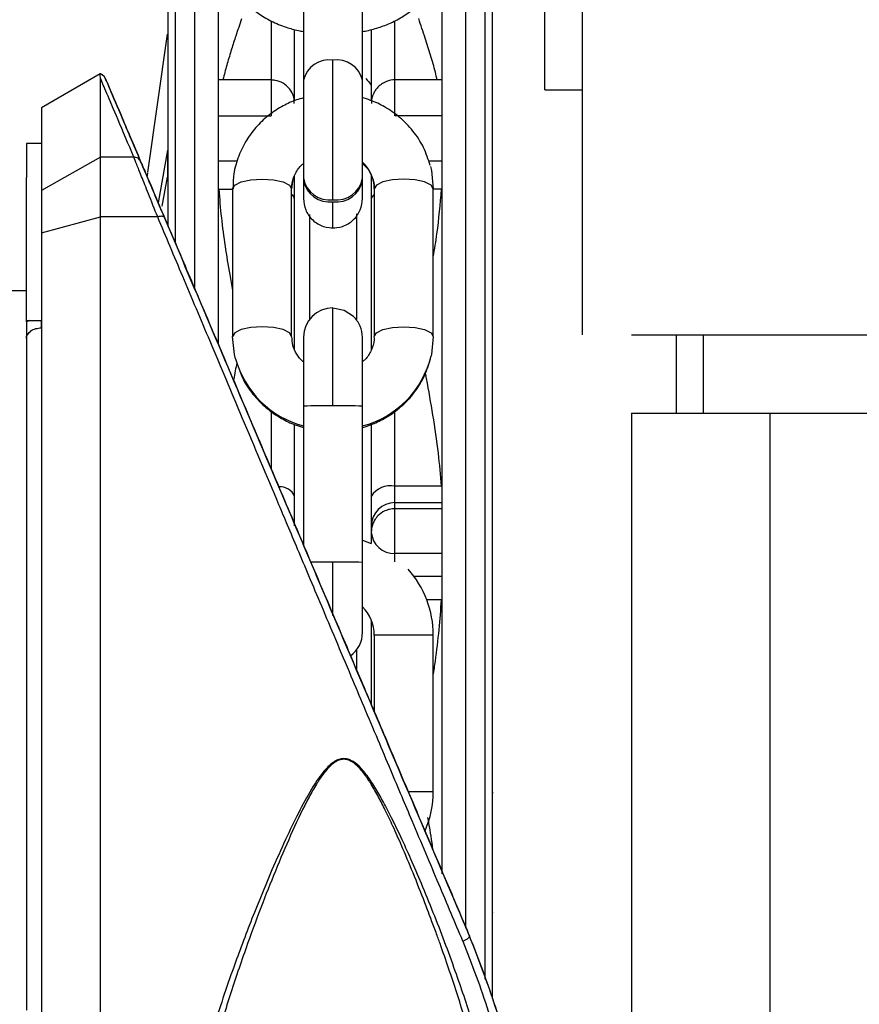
# Model space of a CAD drawing. Header units: inches. Extents: x 170 to 288, y 234 to 248.
# Tile 49 of 192: x 177.777 to 177.8517, y 244.1285 to 244.2161. Entities that reach past the tile are written whole.
import ezdxf

# ---------------------------------------------------------------- set-up
doc = ezdxf.new("R2010")
doc.units = ezdxf.units.IN
doc.header["$LTSCALE"] = 0.25
doc.header["$MEASUREMENT"] = 0
doc.layers.add('ANNOTATIONS', color=1, linetype='Continuous')
doc.layers.add('SLIM E GUIDE MOTOR LH', color=7, linetype='Continuous')
doc.styles.add('ARIAL', font='arial.ttf', dxfattribs={"height": 0.09375})
doc.dimstyles.new('STANDARD$0', dxfattribs={"dimtxt": 0.09375, "dimasz": 0.09375, "dimexe": 0.03125, "dimexo": 0.046875, "dimgap": 0.09, "dimtad": 0, "dimtih": 1, "dimtoh": 1, "dimdec": 4, "dimzin": 0, "dimdsep": 46, "dimtxsty": 'ARIAL', "dimcen": 0.09, "dimadec": 0, "dimazin": 0, "dimtfac": 1, "dimtdec": 4, "dimtofl": 0, "dimtmove": 0, "dimatfit": 1, "dimfxl": 1, "dimtolj": 1, "dimtzin": 0, "dimarcsym": 0})

# ---------------------------------------------------------------- blocks, each defined once
blk = doc.blocks.new('*D8')
at = {"layer": 'ANNOTATIONS', "color": 0, "lineweight": -2, "transparency": 16777216}
for p, q in [((177.4958005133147, 244.7789401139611), (177.4958005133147, 245.4337754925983)), ((178.1204172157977, 244.2824744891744), (178.1204172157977, 245.4337754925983)), ((177.4020505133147, 245.4025254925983), (177.3083005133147, 245.4025254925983)), ((178.2141672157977, 245.4025254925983), (178.3079172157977, 245.4025254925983))]:
    blk.add_line(p, q, dxfattribs=at)
at = {"layer": 'ANNOTATIONS', "color": 0, "transparency": 16777216}
for points in [[(177.4020505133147, 245.4181504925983), (177.4020505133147, 245.3869004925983), (177.4958005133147, 245.4025254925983)], [(178.2141672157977, 245.4181504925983), (178.2141672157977, 245.3869004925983), (178.1204172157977, 245.4025254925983)]]:
    blk.add_solid(points, dxfattribs=at)
at = {"layer": 'defpoints', "color": 0, "transparency": 16777216}
for p in [(178.1204172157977, 245.4025254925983), (177.4958005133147, 244.6851901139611), (178.1204172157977, 244.1887244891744)]:
    blk.add_point(p, dxfattribs=at)
at = {"layer": 'ANNOTATIONS', "color": 0, "transparency": 16777216, "insert": (177.8591191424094, 245.4025254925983), "char_height": 0.09375, "attachment_point": 5, "style": 'ARIAL'}
blk.add_mtext('\\A1;27 1/2"', dxfattribs=at)

msp = doc.modelspace()

# ---------------------------------------------------------------- linework, layer by layer
at = {"layer": 'SLIM E GUIDE MOTOR LH'}
for p, q in [((177.8270502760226, 244.1880811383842), (177.8270502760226, 245.1964911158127)), ((177.8237167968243, 244.2098975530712), (177.8237167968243, 244.2598808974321)), ((177.8074802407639, 244.2107492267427), (177.8074799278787, 244.2174197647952)), ((177.7993436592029, 244.2160226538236), (177.7993436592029, 244.2075810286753)), ((177.8103672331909, 244.207581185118), (177.8103672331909, 244.2160420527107)), ((177.8014434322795, 244.2089162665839), (177.8014434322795, 244.2152614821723)), ((177.8082674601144, 244.2152659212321), (177.8082674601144, 244.2089231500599)), ((177.7883882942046, 244.2025379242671), (177.7901320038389, 244.2148378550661)), ((177.7841396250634, 244.2113175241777), (177.7789175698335, 244.2083024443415)), ((177.7841668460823, 244.198576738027), (177.7841668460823, 244.2109315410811)), ((177.7844734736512, 244.2111127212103), (177.7842003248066, 244.2112798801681)), ((177.7846605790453, 244.2107923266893), (177.7846008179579, 244.2109334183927)), ((177.7993436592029, 244.2107698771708), (177.7946322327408, 244.2107698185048)), ((177.8074802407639, 244.2002232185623), (177.8074802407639, 244.2107492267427)), ((177.8145799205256, 244.2107701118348), (177.8103672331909, 244.2107700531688)), ((177.8237167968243, 244.2098975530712), (177.8270499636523, 244.2098975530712)), ((177.8022309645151, 244.2086953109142), (177.8022309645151, 244.200223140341)), ((177.7946325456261, 244.207580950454), (177.7993436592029, 244.2075810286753)), ((177.8145799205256, 244.207581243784), (177.8103672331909, 244.207581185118)), ((177.7789175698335, 244.2051287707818), (177.7776050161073, 244.2051287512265)), ((177.7789175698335, 244.2051275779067), (177.7776050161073, 244.2051275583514)), ((177.7901323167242, 244.2045114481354), (177.7893069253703, 244.1998460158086)), ((177.7901323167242, 244.2045114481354), (177.7901323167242, 244.2021197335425)), ((177.7841668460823, 244.2039052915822), (177.7789175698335, 244.2009431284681)), ((177.7871430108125, 244.2039053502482), (177.7841668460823, 244.2039052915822)), ((177.7880516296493, 244.2028027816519), (177.7880516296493, 244.2028049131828)), ((177.796349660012, 244.2035531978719), (177.7946325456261, 244.2035531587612)), ((177.8145799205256, 244.2035534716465), (177.8133609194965, 244.2035534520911)), ((177.7776053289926, 244.1892592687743), (177.7776053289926, 244.2020798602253)), ((177.7881038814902, 244.2026820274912), (177.7881592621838, 244.2025517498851)), ((177.7881038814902, 244.2026798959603), (177.7881592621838, 244.2025496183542)), ((177.7881592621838, 244.2025517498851), (177.7882744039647, 244.2022805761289)), ((177.7883313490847, 244.2021351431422), (177.7883782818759, 244.2024678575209)), ((177.7896764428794, 244.1995426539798), (177.7901323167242, 244.2021197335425)), ((177.7947010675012, 244.2010402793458), (177.7959316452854, 244.2010402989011)), ((177.7959316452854, 244.2010874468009), (177.7959319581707, 244.1879472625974)), ((177.8011812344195, 244.1879473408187), (177.8011809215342, 244.2010875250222)), ((177.8085302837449, 244.2010876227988), (177.8085302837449, 244.1879474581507)), ((177.8137795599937, 244.187947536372), (177.8137795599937, 244.2010877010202)), ((177.8145113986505, 244.201040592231), (177.8137795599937, 244.2010405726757)), ((177.8014437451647, 244.186816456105), (177.8014434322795, 244.2001192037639)), ((177.8082677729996, 244.2001193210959), (177.8082677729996, 244.1867708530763)), ((177.8048557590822, 244.1975985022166), (177.8048557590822, 244.1999257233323)), ((177.7789175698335, 244.1971527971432), (177.7841668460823, 244.198576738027)), ((177.7892637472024, 244.1985767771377), (177.7841668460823, 244.198576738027)), ((177.8027559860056, 244.198799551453), (177.8027559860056, 244.1894469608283)), ((177.7776053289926, 244.1920047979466), (177.775374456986, 244.192004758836)), ((177.8048557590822, 244.1817696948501), (177.8048557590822, 244.1904987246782)), ((177.7776053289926, 244.1893795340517), (177.7789175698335, 244.189379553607)), ((177.7778856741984, 244.1893795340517), (177.7776053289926, 244.1892592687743)), ((177.8022312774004, 244.1878742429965), (177.8022312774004, 244.1693986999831)), ((177.8074805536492, 244.1817508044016), (177.8074805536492, 244.1878743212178)), ((177.8314172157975, 244.1880811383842), (177.9620837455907, 244.1880811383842)), ((177.8353836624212, 244.1880811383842), (177.8353836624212, 244.1811111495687)), ((177.8377969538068, 244.1880811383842), (177.8377969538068, 244.1811111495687)), ((177.8074808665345, 244.1678404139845), (177.8074805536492, 244.1817508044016)), ((177.7993439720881, 244.1813032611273), (177.7993442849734, 244.1762003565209)), ((177.8103678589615, 244.1746210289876), (177.8103678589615, 244.1812870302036)), ((177.8314172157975, 244.1811111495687), (178.1519013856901, 244.1811111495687)), ((177.8314172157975, 244.1811111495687), (177.8314172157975, 243.714444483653)), ((177.8314172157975, 244.1811111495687), (177.8437170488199, 244.1811111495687)), ((177.8437170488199, 244.1811111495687), (177.8437170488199, 243.714444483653)), ((177.80144405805, 244.1736997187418), (177.8014437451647, 244.180111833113)), ((177.8082680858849, 244.1801322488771), (177.8082680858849, 244.1736998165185)), ((177.81451077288, 244.1746210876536), (177.8103678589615, 244.1746210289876)), ((177.8103678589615, 244.168643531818), (177.8103678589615, 244.1746210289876)), ((177.8103678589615, 244.1731657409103), (177.8145805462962, 244.1731658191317)), ((177.8145805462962, 244.1726157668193), (177.8103678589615, 244.1726157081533)), ((177.8082680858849, 244.1710803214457), (177.8082680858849, 244.1695327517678)), ((177.8074808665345, 244.1698068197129), (177.8082680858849, 244.1695327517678)), ((177.8145805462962, 244.168643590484), (177.8103678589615, 244.168643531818)), ((177.8103678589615, 244.167876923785), (177.8103678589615, 244.168643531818)), ((177.8048560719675, 244.1631217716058), (177.8048560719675, 244.1678592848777)), ((177.8074808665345, 244.1616262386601), (177.8074808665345, 244.1678404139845)), ((177.8145805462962, 244.1665746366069), (177.8120780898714, 244.1665745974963)), ((177.81451077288, 244.1645220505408), (177.8131975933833, 244.1645220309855)), ((177.8082683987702, 244.1627134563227), (177.8082683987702, 244.1551771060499)), ((177.8085305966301, 244.1613751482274), (177.8085309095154, 244.1545587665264)), ((177.8137801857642, 244.1474644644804), (177.8137801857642, 244.1613752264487)), ((177.806955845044, 244.1600533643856), (177.806955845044, 244.1582716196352))]:
    msp.add_line(p, q, dxfattribs=at)
at = {"layer": 'SLIM E GUIDE MOTOR LH', "flags": 128}
for points in [[(177.7908262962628, 244.2399052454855), (177.7908262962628, 244.2227161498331), (177.7908266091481, 244.2186799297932), (177.7908266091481, 244.1992346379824), (177.7908269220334, 244.1963063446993)], [(177.7925321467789, 244.2399052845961), (177.7925321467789, 244.2331066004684), (177.7925324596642, 244.2304184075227), (177.7925324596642, 244.2111343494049), (177.7925327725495, 244.2062637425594), (177.7925327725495, 244.1923418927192)], [(177.8022306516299, 244.2227944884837), (177.8022306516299, 244.2097839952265), (177.8022309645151, 244.2086953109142)], [(177.8183867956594, 244.130751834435), (177.8183867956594, 244.1385592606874), (177.8183864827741, 244.1447178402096), (177.8183864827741, 244.1635105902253), (177.8183861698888, 244.1697579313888), (177.8183861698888, 244.1820073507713), (177.8183858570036, 244.1879375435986), (177.8183858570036, 244.2045360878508), (177.8183855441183, 244.209563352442), (177.8183855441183, 244.2177255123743)], [(177.816680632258, 244.1353064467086), (177.816680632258, 244.1475653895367), (177.8166803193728, 244.1537488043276), (177.8166803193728, 244.1722990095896), (177.8166800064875, 244.1783643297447), (177.8166800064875, 244.1901089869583), (177.8166796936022, 244.1957210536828), (177.8166796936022, 244.2111347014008), (177.8166793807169, 244.2157002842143), (177.8166793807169, 244.2174197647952)], [(177.8048557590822, 244.2001035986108), (177.8048554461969, 244.2013903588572), (177.8048554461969, 244.2125279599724)], [(177.7789175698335, 244.2083024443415), (177.7789175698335, 244.1914935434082), (177.7789178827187, 244.1856439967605), (177.7789178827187, 244.1735073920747), (177.778918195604, 244.167289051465), (177.778918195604, 244.1484566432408), (177.7789185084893, 244.1422385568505), (177.7789185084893, 244.1301028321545), (177.7789188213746, 244.1242539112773), (177.7789188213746, 244.107976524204), (177.7789191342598, 244.1030762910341), (177.7789191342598, 244.0942327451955)], [(177.7776050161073, 244.2051287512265), (177.7776050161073, 244.2034748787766), (177.7776053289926, 244.2020798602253)], [(177.7776050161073, 244.203769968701), (177.7776053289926, 244.2028704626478)], [(177.8135220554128, 244.2030828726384), (177.8136106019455, 244.2027080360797), (177.8137795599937, 244.2010877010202)], [(177.7959316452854, 244.2010874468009), (177.7961315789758, 244.2014171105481), (177.7967004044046, 244.2016965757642), (177.7975520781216, 244.2018833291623), (177.7985564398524, 244.201948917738), (177.7995608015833, 244.201883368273), (177.800412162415, 244.2016966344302), (177.8009813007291, 244.2014171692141), (177.8011809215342, 244.2010875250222)], [(177.8012857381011, 244.2018951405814), (177.801249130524, 244.2017404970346), (177.8011809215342, 244.2010875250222)], [(177.8137795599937, 244.2010877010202), (177.8135796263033, 244.2014173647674), (177.8130108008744, 244.2016968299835), (177.8121591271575, 244.2018835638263), (177.8111547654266, 244.2019491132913), (177.8101504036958, 244.2018835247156), (177.8092987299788, 244.2016967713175), (177.8087299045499, 244.2014172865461), (177.8085302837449, 244.2010876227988)], [(177.7841684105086, 244.0907020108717), (177.7841684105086, 244.1048979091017), (177.7841680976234, 244.1102885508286), (177.7841680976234, 244.1279964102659), (177.7841677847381, 244.1342959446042), (177.7841677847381, 244.1472711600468), (177.7841674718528, 244.1538709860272), (177.7841674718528, 244.1671023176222), (177.7841671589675, 244.1736564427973), (177.7841671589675, 244.1926150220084), (177.7841668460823, 244.198576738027)], [(177.8069552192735, 244.1988626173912), (177.8069555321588, 244.1952935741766), (177.8069555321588, 244.1894628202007)], [(177.8048557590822, 244.1904987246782), (177.805860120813, 244.1902989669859), (177.8066961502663, 244.1897453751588)], [(177.8011812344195, 244.1879473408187), (177.8009813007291, 244.188277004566), (177.8004124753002, 244.188556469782), (177.7995611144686, 244.1887432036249), (177.7985564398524, 244.1888087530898), (177.7975520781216, 244.1887431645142), (177.7967007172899, 244.188556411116), (177.7961315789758, 244.1882769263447), (177.7959319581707, 244.1879472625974)], [(177.8085302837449, 244.1879474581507), (177.8087302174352, 244.188277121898), (177.8092990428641, 244.1885566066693), (177.810150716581, 244.1887433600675), (177.8111550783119, 244.1888089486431), (177.8121594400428, 244.1887433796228), (177.8130108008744, 244.1885566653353), (177.8135799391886, 244.1882772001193), (177.8137795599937, 244.187947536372)], [(177.7961894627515, 244.1859521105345), (177.7961009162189, 244.1863269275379), (177.7959319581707, 244.1879472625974)], [(177.8137795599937, 244.187947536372), (177.8136106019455, 244.1863272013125), (177.8135861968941, 244.1862152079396)], [(177.8137801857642, 244.1613752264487), (177.8135802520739, 244.1613752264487), (177.813011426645, 244.1613752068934), (177.812159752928, 244.1613752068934), (177.8101510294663, 244.1613751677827), (177.8092993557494, 244.1613751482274), (177.8085305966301, 244.1613751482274)], [(177.8115511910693, 244.1474644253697), (177.8121600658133, 244.147464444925), (177.813011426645, 244.147464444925), (177.8135805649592, 244.1474644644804), (177.8137801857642, 244.1474644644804)]]:
    msp.add_lwpolyline(points, dxfattribs=at)
at = {"layer": 'SLIM E GUIDE MOTOR LH'}
for centre, radius, start, end in [((177.8045007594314, 244.2102253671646), 0.002329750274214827, 81.2431008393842, 167.0075321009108), ((177.8052102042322, 244.2102254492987), 0.002329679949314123, 12.99276820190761, 98.75893905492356), ((177.8052669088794, 244.2010674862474), 0.003263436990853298, 0.3535373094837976, 47.29520916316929), ((177.8045540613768, 244.2024431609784), 0.00235893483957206, 190.0000639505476, 277.3480117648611), ((177.8045540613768, 244.2022652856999), 0.002358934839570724, 190.0000639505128, 277.3480117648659), ((177.8051571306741, 244.2024432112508), 0.002358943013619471, 262.6600002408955, 350.0006603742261), ((177.8051571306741, 244.2022653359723), 0.002358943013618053, 262.6600002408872, 350.0006603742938), ((177.8008360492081, 244.2000619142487), 0.0006100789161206, 5.388304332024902, 55.57747529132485), ((177.808875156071, 244.2000620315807), 0.000610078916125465, 124.4225247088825, 174.611695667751), ((177.8048555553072, 244.1878744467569), 0.002624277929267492, 89.99555098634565, 179.9924940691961), ((177.8052986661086, 244.1882272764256), 0.008528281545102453, 284.8234481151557, 346.353612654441), ((177.8044199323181, 244.1882402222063), 0.008542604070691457, 195.5361964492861, 255.1550217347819), ((177.8042014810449, 244.0907252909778), 0.09104675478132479, 89.58825887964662, 91.23994716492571), ((177.805513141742, 244.0907471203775), 0.091024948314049, 88.76151341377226, 90.41379402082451), ((177.8099440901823, 244.1727332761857), 0.001934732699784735, 77.34780359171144, 150.0282421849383), ((177.8001455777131, 244.1731684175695), 0.001402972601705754, 22.25298003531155, 94.0665134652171), ((177.8103608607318, 244.1710729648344), 0.002092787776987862, 89.80840399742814, 179.7985922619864), ((177.8102668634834, 244.1706429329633), 0.002001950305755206, 183.2261411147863, 272.8917161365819), ((177.8046339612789, 243.9351734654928), 0.232685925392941, 89.94530822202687, 90.43531092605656), ((177.8055132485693, 244.0767137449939), 0.09114790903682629, 88.7630548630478, 90.41310626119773), ((177.8049874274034, 244.1613750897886), 0.008792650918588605, 0.0008626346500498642, 41.79171175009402), ((177.8049874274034, 244.1613750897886), 0.003543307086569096, 0.0008626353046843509, 45.27513939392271), ((177.8048553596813, 244.1616285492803), 0.002625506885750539, 306.823059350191, 359.9909707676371), ((177.8048553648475, 244.1616266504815), 0.002625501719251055, 306.8400644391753, 359.9910129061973), ((177.8049876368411, 244.1474643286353), 0.008792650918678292, 336.4290072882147, 0.0008626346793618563)]:
    msp.add_arc(centre, radius, start, end, dxfattribs=at)
for points, knots in [([(177.7901698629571, 244.2392407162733), (177.7901698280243, 244.239113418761), (177.7901697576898, 244.2388571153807), (177.7901702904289, 244.2367189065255), (177.7901701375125, 244.2333240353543), (177.7901702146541, 244.2286153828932), (177.7901700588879, 244.2226972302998), (177.7901706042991, 244.2156851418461), (177.790170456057, 244.2076195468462), (177.7901704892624, 244.2015792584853), (177.7901704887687, 244.19810017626), (177.7901704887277, 244.1978111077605)], [0, 0, 0, 0, 0.122228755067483, 0.2460978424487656, 0.3698289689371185, 0.4935674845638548, 0.6174365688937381, 0.7411679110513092, 0.8649070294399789, 0.9887754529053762, 1, 1, 1, 1]), ([(177.7946319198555, 244.2378054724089), (177.7946319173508, 244.2376794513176), (177.7946319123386, 244.2374272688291), (177.794631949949, 244.2353208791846), (177.7946318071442, 244.2319859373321), (177.7946323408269, 244.2273598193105), (177.7946322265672, 244.2215511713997), (177.7946321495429, 244.2146469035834), (177.7946325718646, 244.2067865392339), (177.7946328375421, 244.1980422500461), (177.7946317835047, 244.1914651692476), (177.7946327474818, 244.1877296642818), (177.7946328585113, 244.1872994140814)], [0, 0, 0, 0, 0.1094845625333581, 0.2190910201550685, 0.3285824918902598, 0.438067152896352, 0.5476738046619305, 0.6571652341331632, 0.7666501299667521, 0.876256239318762, 0.9857473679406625, 1, 1, 1, 1]), ([(177.795961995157, 244.2207830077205), (177.7959644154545, 244.2205238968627), (177.7959708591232, 244.2198340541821), (177.796368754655, 244.2187495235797), (177.7971107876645, 244.2176349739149), (177.7981290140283, 244.2167123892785), (177.7993348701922, 244.2159819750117), (177.8005689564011, 244.2154859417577), (177.8015526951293, 244.2152054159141), (177.8020806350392, 244.2151105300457), (177.8022306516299, 244.2150835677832)], [0, 0, 0, 0, 0.08751297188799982, 0.2329897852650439, 0.3845611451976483, 0.5420538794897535, 0.6927769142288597, 0.8428516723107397, 0.9553455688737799, 1, 1, 1, 1]), ([(177.8190429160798, 244.1290248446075), (177.8190429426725, 244.1316464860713), (177.8190430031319, 244.1376068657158), (177.8190424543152, 244.1473728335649), (177.8190427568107, 244.1580129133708), (177.8190421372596, 244.1686653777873), (177.8190424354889, 244.1791307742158), (177.8190418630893, 244.1892283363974), (177.8190419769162, 244.1988077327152), (177.8190420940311, 244.2076224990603), (177.8190416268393, 244.2142069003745), (177.8190416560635, 244.2174345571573), (177.8190416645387, 244.2183706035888)], [0, 0, 0, 0, 0.08546226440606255, 0.1943009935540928, 0.3030204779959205, 0.4117463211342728, 0.5205866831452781, 0.6293060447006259, 0.7380322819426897, 0.8468725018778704, 0.9555917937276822, 1, 1, 1, 1]), ([(177.8074799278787, 244.2150814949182), (177.8075563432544, 244.2150944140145), (177.8080449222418, 244.2151770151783), (177.8089135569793, 244.2154154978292), (177.8100667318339, 244.2158435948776), (177.8111376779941, 244.2164345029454), (177.8119006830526, 244.216959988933), (177.8122272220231, 244.2173438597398), (177.8122917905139, 244.2174197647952)], [0, 0, 0, 0, 0.03953548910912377, 0.2527790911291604, 0.4701411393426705, 0.7015209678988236, 0.9409799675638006, 1, 1, 1, 1]), ([(177.8145808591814, 244.1401319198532), (177.8145808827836, 244.1426062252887), (177.8145809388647, 244.1484854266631), (177.8145803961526, 244.1580189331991), (177.8145807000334, 244.1684712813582), (177.8145800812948, 244.1787539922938), (177.8145803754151, 244.1886716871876), (177.8145798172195, 244.198080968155), (177.8145798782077, 244.2067408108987), (177.8145801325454, 244.2132519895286), (177.814579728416, 244.2164607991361), (177.8145796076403, 244.2174197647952)], [0, 0, 0, 0, 0.08911073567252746, 0.2117361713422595, 0.3343546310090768, 0.457108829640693, 0.5797344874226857, 0.7023529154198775, 0.8251071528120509, 0.9477325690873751, 1, 1, 1, 1]), ([(177.7967320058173, 244.216224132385), (177.7965582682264, 244.2157101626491), (177.7962511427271, 244.2148015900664), (177.7958170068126, 244.2134744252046), (177.7954503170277, 244.2122351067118), (177.7951963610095, 244.2113261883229), (177.7950945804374, 244.2108343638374), (177.7950812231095, 244.2107698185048)], [0, 0, 0, 0, 0.2835008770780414, 0.5011600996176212, 0.7312912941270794, 0.9647356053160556, 1, 1, 1, 1]), ([(177.8141240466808, 244.2107701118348), (177.8140737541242, 244.2109994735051), (177.8139125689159, 244.21173456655), (177.813547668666, 244.2129754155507), (177.8130443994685, 244.2145649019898), (177.8126770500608, 244.2156502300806), (177.8124813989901, 244.2162282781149)], [0, 0, 0, 0, 0.1253363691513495, 0.4016969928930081, 0.681342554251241, 1, 1, 1, 1]), ([(177.7846008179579, 244.2109334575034), (177.7845781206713, 244.2109783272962), (177.7845317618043, 244.2110699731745), (177.7844229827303, 244.2111832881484), (177.7842910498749, 244.2112724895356), (177.7841898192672, 244.2113025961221), (177.7841396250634, 244.2113175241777)], [0, 0, 0, 0, 0.2414267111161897, 0.4931104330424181, 0.7486637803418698, 1, 1, 1, 1]), ([(177.7841668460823, 244.2109315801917), (177.7841666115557, 244.210952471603), (177.7841654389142, 244.2110569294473), (177.7841512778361, 244.2112235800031), (177.7841466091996, 244.2112567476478), (177.7841440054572, 244.211275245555)], [0, 0, 0, 0, 0.09956279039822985, 0.4978177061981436, 1, 1, 1, 1]), ([(177.784359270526, 244.2112188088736), (177.7843008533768, 244.2112547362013), (177.7842325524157, 244.2112967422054), (177.7841557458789, 244.2113052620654), (177.7841446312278, 244.2113064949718)], [0, 0, 0, 0, 0.855290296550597, 0.9999999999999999, 0.9999999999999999, 0.9999999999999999, 0.9999999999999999]), ([(177.7871430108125, 244.2039053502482), (177.7866477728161, 244.2050748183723), (177.7856592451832, 244.2074091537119), (177.7846652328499, 244.2097553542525), (177.7843327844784, 244.2105399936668), (177.7841668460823, 244.2109316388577)], [0, 0, 0, 0, 0.3345922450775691, 0.6678681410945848, 1, 1, 1, 1]), ([(177.7846008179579, 244.2109334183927), (177.7846711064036, 244.2107680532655), (177.7848116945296, 244.2104372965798), (177.785865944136, 244.2079533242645), (177.7871200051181, 244.2049996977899), (177.7877471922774, 244.2035225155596)], [0, 0, 0, 0, 0.3332422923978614, 0.6665378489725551, 0.9999999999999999, 0.9999999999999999, 0.9999999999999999, 0.9999999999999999]), ([(177.7877471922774, 244.2035204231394), (177.7871211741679, 244.2049951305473), (177.7858694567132, 244.2079437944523), (177.7848585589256, 244.2103263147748), (177.78472233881, 244.2106469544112), (177.7846605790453, 244.2107923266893)], [0, 0, 0, 0, 0.3535442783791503, 0.7069085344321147, 1, 1, 1, 1]), ([(177.8014137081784, 244.2086817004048), (177.8014101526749, 244.2088666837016), (177.8014013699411, 244.2093236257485), (177.8010448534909, 244.2099803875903), (177.8004564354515, 244.2104990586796), (177.7998469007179, 244.2107599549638), (177.7994702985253, 244.2107441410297), (177.7993436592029, 244.2107388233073)], [0, 0, 0, 0, 0.1684956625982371, 0.4162146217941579, 0.6558452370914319, 0.8842717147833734, 0.9999999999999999, 0.9999999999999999, 0.9999999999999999, 0.9999999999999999]), ([(177.8077881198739, 244.2108863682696), (177.8079481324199, 244.2107264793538), (177.80815607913, 244.210518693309), (177.8082465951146, 244.2103118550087), (177.8082674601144, 244.2102641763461)], [0, 0, 0, 0, 0.7694882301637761, 1, 1, 1, 1]), ([(177.8103728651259, 244.2107659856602), (177.8103658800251, 244.210767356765), (177.8101147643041, 244.2108166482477), (177.8096795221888, 244.2106739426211), (177.8092126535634, 244.210442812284), (177.8089425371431, 244.2102198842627), (177.8087867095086, 244.2100566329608), (177.8086915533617, 244.2099373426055), (177.8086304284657, 244.2098516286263), (177.8085907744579, 244.2097896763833), (177.8085635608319, 244.2097457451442), (177.8085454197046, 244.2097141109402), (177.8085326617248, 244.2096917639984), (177.8085239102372, 244.209675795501), (177.808514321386, 244.2096583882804), (177.8085079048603, 244.2096458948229), (177.8085033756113, 244.2096370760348)], [0, 0, 0, 0, 0.009304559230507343, 0.334500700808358, 0.5568100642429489, 0.6962681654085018, 0.7886910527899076, 0.8517942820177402, 0.8956425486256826, 0.9263198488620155, 0.94797965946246, 0.9632204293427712, 0.9740092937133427, 0.9816330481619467, 0.9870352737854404, 1, 1, 1, 1]), ([(177.8022306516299, 244.2091731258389), (177.8020224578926, 244.209116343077), (177.8013937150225, 244.2089448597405), (177.8003720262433, 244.2084644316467), (177.7991853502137, 244.2077051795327), (177.7980820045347, 244.2066924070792), (177.7971309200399, 244.2054484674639), (177.7964162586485, 244.2039945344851), (177.7959865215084, 244.202511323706), (177.7959725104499, 244.2015203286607), (177.7959663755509, 244.2010864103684)], [0, 0, 0, 0, 0.05796606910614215, 0.1750569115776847, 0.3025887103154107, 0.438079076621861, 0.5800407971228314, 0.7276610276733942, 0.8807533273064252, 1, 1, 1, 1]), ([(177.8135129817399, 244.2031503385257), (177.813333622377, 244.2036983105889), (177.8129753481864, 244.2047928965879), (177.8120218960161, 244.2062455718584), (177.8108410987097, 244.2074672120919), (177.809540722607, 244.2083625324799), (177.8083914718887, 244.2089136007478), (177.807698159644, 244.209119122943), (177.807442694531, 244.2091948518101)], [0, 0, 0, 0, 0.194456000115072, 0.3884300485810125, 0.5791135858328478, 0.7608138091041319, 0.9118669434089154, 1, 1, 1, 1]), ([(177.8085033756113, 244.2096370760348), (177.8084985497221, 244.2096277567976), (177.8084718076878, 244.209576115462), (177.8084107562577, 244.2094419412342), (177.8083247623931, 244.2091846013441), (177.8082620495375, 244.2089096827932), (177.8082775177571, 244.2087220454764), (177.808281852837, 244.2086694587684)], [0, 0, 0, 0, 0.03133562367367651, 0.1736422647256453, 0.4392666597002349, 0.8428504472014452, 1, 1, 1, 1]), ([(177.7892637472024, 244.1985767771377), (177.788981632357, 244.1992866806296), (177.7884455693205, 244.200635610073), (177.7878244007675, 244.2021899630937), (177.7873748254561, 244.2033238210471), (177.787219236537, 244.2037141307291), (177.7871430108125, 244.2039053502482)], [0, 0, 0, 0, 0.2810994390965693, 0.5341336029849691, 0.7717639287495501, 1, 1, 1, 1]), ([(177.7877471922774, 244.2035204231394), (177.7877190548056, 244.2035736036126), (177.7876610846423, 244.2036831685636), (177.7875156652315, 244.2038085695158), (177.7873379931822, 244.2038926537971), (177.7872073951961, 244.2039011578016), (177.7871430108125, 244.2039053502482)], [0, 0, 0, 0, 0.238760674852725, 0.4919061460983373, 0.7495113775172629, 1, 1, 1, 1]), ([(177.7877471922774, 244.2035225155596), (177.7878272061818, 244.2033341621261), (177.7879563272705, 244.20303020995), (177.7882286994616, 244.2023879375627), (177.7883322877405, 244.202143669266)], [0, 0, 0, 0, 0.619681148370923, 0.9999999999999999, 0.9999999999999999, 0.9999999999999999, 0.9999999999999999]), ([(177.789867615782, 244.1985249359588), (177.7896162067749, 244.199117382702), (177.789113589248, 244.2003018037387), (177.7884941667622, 244.2017596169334), (177.7880032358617, 244.202917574), (177.7878325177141, 244.2033195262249), (177.7877471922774, 244.2035204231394)], [0, 0, 0, 0, 0.2503190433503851, 0.5004384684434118, 0.7503176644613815, 1, 1, 1, 1]), ([(177.7880516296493, 244.2028049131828), (177.7880545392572, 244.2027981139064), (177.7880611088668, 244.2027827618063), (177.7880885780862, 244.2027180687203), (177.7881038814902, 244.2026820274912)], [0, 0, 0, 0, 0.4428890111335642, 0.9999999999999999, 0.9999999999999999, 0.9999999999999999, 0.9999999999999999]), ([(177.7881038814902, 244.2026798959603), (177.7880885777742, 244.2027159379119), (177.7880611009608, 244.2027806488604), (177.7880545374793, 244.202795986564), (177.7880516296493, 244.2028027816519)], [0, 0, 0, 0, 0.5569683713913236, 0.9999999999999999, 0.9999999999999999, 0.9999999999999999, 0.9999999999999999]), ([(177.8012056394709, 244.201130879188), (177.80119975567, 244.2012088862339), (177.8011687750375, 244.2016196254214), (177.8014223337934, 244.2023181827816), (177.8018088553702, 244.2029911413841), (177.8021529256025, 244.2032647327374), (177.8022309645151, 244.2033267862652)], [0, 0, 0, 0, 0.0973389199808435, 0.5125294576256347, 0.8894363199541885, 1, 1, 1, 1]), ([(177.8074802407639, 244.2033413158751), (177.8076444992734, 244.2031824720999), (177.8080259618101, 244.2028135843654), (177.8083869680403, 244.2020770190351), (177.8085532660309, 244.2014603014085), (177.808521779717, 244.2011146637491), (177.8085177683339, 244.2010706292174)], [0, 0, 0, 0, 0.2497913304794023, 0.5800980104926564, 0.9465041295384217, 1, 1, 1, 1]), ([(177.7881592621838, 244.2025496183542), (177.7882929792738, 244.2022344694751), (177.7886238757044, 244.2014546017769), (177.7890867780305, 244.2003641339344), (177.7893626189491, 244.1997143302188)], [0, 0, 0, 0, 0.4041055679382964, 1, 1, 1, 1]), ([(177.8014434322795, 244.2001192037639), (177.8014434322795, 244.2004853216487), (177.8014434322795, 244.2011729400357), (177.8014434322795, 244.2019164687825), (177.8014434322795, 244.2022641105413)], [0, 0, 0, 0, 0.5324434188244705, 0.9999999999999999, 0.9999999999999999, 0.9999999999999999, 0.9999999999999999]), ([(177.8082677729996, 244.2022476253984), (177.8082677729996, 244.2019056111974), (177.8082677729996, 244.2011677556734), (177.8082677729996, 244.200485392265), (177.8082677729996, 244.2001193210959)], [0, 0, 0, 0, 0.4635246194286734, 1, 1, 1, 1]), ([(177.7947010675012, 244.2010402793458), (177.7947677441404, 244.2001967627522), (177.7949012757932, 244.1985074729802), (177.7952528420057, 244.1959772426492), (177.7956006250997, 244.1938185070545), (177.7958445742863, 244.1925032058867), (177.7959319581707, 244.1920320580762)], [0, 0, 0, 0, 0.2793503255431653, 0.5594479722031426, 0.8421919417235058, 1, 1, 1, 1]), ([(177.8137795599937, 244.1950327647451), (177.8138959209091, 244.1957176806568), (177.8142344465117, 244.1977102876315), (177.8144016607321, 244.199721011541), (177.8145113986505, 244.201040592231)], [0, 0, 0, 0, 0.343728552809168, 1, 1, 1, 1]), ([(177.8022309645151, 244.200223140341), (177.8022701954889, 244.1998810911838), (177.8023521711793, 244.199166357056), (177.8030087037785, 244.198256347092), (177.8039581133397, 244.1976583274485), (177.8046765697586, 244.197621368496), (177.8050203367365, 244.1976036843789)], [0, 0, 0, 0, 0.2392853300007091, 0.5000023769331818, 0.7607611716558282, 1, 1, 1, 1]), ([(177.8046908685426, 244.1976036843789), (177.8050347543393, 244.1976213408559), (177.8057532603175, 244.1976582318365), (177.8067025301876, 244.1982565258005), (177.8073590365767, 244.1991664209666), (177.8074410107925, 244.1998811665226), (177.8074802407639, 244.2002232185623)], [0, 0, 0, 0, 0.239307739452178, 0.5000033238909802, 0.7607192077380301, 0.9999999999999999, 0.9999999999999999, 0.9999999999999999, 0.9999999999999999]), ([(177.7893626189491, 244.1997143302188), (177.7897240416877, 244.198863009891), (177.7904472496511, 244.1971595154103), (177.7915548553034, 244.1945498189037), (177.7926798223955, 244.1919001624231), (177.7940727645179, 244.1886180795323), (177.7957463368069, 244.1846765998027), (177.7978804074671, 244.1796482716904), (177.800225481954, 244.1741240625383), (177.8026890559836, 244.1683199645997), (177.8050688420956, 244.1627149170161), (177.807307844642, 244.1574395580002), (177.8094456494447, 244.1524033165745), (177.8114466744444, 244.1476901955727), (177.8133484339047, 244.143210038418), (177.8151918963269, 244.1388663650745), (177.8164035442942, 244.1360125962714), (177.8170094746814, 244.1345854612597)], [0, 0, 0, 0, 0.04273921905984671, 0.08552130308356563, 0.1283942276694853, 0.1714018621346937, 0.2427854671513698, 0.314344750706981, 0.4048057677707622, 0.4954389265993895, 0.5766830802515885, 0.6564474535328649, 0.7315751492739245, 0.8022414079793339, 0.8682439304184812, 0.9341103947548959, 1, 1, 1, 1]), ([(177.789867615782, 244.1985249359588), (177.7898493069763, 244.1985509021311), (177.7898110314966, 244.1986051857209), (177.789671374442, 244.1986419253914), (177.789481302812, 244.1986376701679), (177.7893352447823, 244.1985968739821), (177.7892634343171, 244.1985768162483)], [0, 0, 0, 0, 0.2325865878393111, 0.4862339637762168, 0.7474032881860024, 1, 1, 1, 1]), ([(177.8164052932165, 244.1341491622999), (177.8160611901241, 244.1349659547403), (177.8153545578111, 244.1366432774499), (177.8142574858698, 244.1392466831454), (177.8130989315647, 244.1419975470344), (177.812007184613, 244.1445893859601), (177.8109657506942, 244.1470608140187), (177.8099570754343, 244.1494537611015), (177.8088328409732, 244.1521226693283), (177.8076627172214, 244.1549006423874), (177.8064072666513, 244.1578810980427), (177.8051467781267, 244.1608728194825), (177.8038924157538, 244.1638543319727), (177.8027599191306, 244.1665415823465), (177.8017501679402, 244.1689390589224), (177.8008607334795, 244.171046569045), (177.7992107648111, 244.1749630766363), (177.7968916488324, 244.1804708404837), (177.7940387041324, 244.1872400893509), (177.7915267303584, 244.1932046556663), (177.7900039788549, 244.1968195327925), (177.7892637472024, 244.1985767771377)], [0, 0, 0, 0, 0.03824325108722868, 0.07853436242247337, 0.1208716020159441, 0.1652570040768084, 0.1975561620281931, 0.2339492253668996, 0.2744349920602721, 0.3190129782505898, 0.3601305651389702, 0.4096905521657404, 0.4547712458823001, 0.4955469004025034, 0.5320124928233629, 0.564172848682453, 0.5920231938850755, 0.7118101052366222, 0.8189920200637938, 0.9120093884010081, 1, 1, 1, 1]), ([(177.8170094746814, 244.1345854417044), (177.8155010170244, 244.1381389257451), (177.8124801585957, 244.1452551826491), (177.8078374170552, 244.1561928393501), (177.8031889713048, 244.1671425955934), (177.7985954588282, 244.177963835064), (177.7941043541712, 244.1885438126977), (177.7912782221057, 244.19520175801), (177.789867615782, 244.1985249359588)], [0, 0, 0, 0, 0.166481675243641, 0.3333985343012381, 0.5000118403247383, 0.6667953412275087, 0.8336876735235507, 1, 1, 1, 1]), ([(177.8074805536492, 244.1878743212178), (177.8074459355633, 244.1882206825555), (177.8073757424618, 244.1889229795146), (177.8069195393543, 244.1894622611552), (177.8066883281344, 244.1897355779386)], [0, 0, 0, 0, 0.4931835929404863, 1, 1, 1, 1]), ([(177.7776053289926, 244.1892592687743), (177.7776053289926, 244.1891746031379), (177.7776053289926, 244.188994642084), (177.7776053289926, 244.188490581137), (177.7776053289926, 244.1880618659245), (177.7776053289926, 244.1877560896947)], [0, 0, 0, 0, 0.2030440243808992, 0.4315802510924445, 1, 1, 1, 1]), ([(177.7777054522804, 244.1881225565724), (177.7777891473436, 244.1882320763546), (177.7779565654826, 244.188451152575), (177.7784038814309, 244.1886690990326), (177.7787463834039, 244.1886983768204), (177.7789175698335, 244.1887130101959)], [0, 0, 0, 0, 0.3333427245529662, 0.6667970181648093, 1, 1, 1, 1]), ([(177.7789175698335, 244.1887130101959), (177.7789175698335, 244.1887807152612), (177.7789175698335, 244.1889161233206), (177.7789175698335, 244.1891609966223), (177.7789175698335, 244.1893100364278), (177.7789175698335, 244.189379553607)], [0, 0, 0, 0, 0.3479321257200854, 0.6958536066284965, 1, 1, 1, 1]), ([(177.7776053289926, 244.1877560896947), (177.7775916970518, 244.1878915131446), (177.7775780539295, 244.1880270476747), (177.7777053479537, 244.18812247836), (177.7777054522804, 244.1881225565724)], [0, 0, 0, 0, 0.9991804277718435, 1, 1, 1, 1]), ([(177.8022312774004, 244.1856855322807), (177.8022106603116, 244.1857006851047), (177.8019589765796, 244.1858856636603), (177.8016104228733, 244.1863829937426), (177.8012413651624, 244.1871249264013), (177.8012155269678, 244.1876655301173), (177.8012031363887, 244.1879247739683)], [0, 0, 0, 0, 0.02784105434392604, 0.3398705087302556, 0.6834381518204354, 1, 1, 1, 1]), ([(177.8085055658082, 244.1879041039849), (177.8085114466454, 244.1878260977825), (177.8085424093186, 244.1874153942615), (177.8082892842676, 244.1867167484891), (177.8079026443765, 244.1860437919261), (177.8075585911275, 244.1857702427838), (177.8074805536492, 244.1857081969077)], [0, 0, 0, 0, 0.09734165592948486, 0.5125048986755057, 0.8894273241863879, 1, 1, 1, 1]), ([(177.7776053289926, 244.1877560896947), (177.7776054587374, 244.185626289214), (177.7776057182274, 244.1813666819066), (177.7776056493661, 244.1739402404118), (177.7776055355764, 244.1660551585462), (177.7776060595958, 244.1578833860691), (177.7776059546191, 244.1497116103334), (177.777605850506, 244.1418266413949), (177.7776063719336, 244.1344002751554), (177.7776063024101, 244.1301407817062), (177.7776062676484, 244.1280110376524)], [0, 0, 0, 0, 0.1250000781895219, 0.2500005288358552, 0.3750004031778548, 0.5000003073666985, 0.6250002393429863, 0.7500005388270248, 0.8750004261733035, 1, 1, 1, 1]), ([(177.8074805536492, 244.1798511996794), (177.8075637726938, 244.1798727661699), (177.808075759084, 244.1800054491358), (177.8089919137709, 244.1803917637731), (177.8102002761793, 244.1810921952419), (177.8113338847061, 244.1820345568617), (177.8123292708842, 244.1832162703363), (177.813134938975, 244.1846012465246), (177.8134284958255, 244.1856344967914), (177.8135764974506, 244.1861554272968)], [0, 0, 0, 0, 0.02768380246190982, 0.1703183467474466, 0.3189271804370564, 0.4789757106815, 0.647020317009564, 0.8220393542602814, 1, 1, 1, 1]), ([(177.7963046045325, 244.1856030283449), (177.7962084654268, 244.1851190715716), (177.7961061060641, 244.1846038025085), (177.7960153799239, 244.1840867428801), (177.796009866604, 244.1840553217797)], [0, 0, 0, 0, 0.9392311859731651, 1, 1, 1, 1]), ([(177.7965830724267, 244.1848645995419), (177.7966529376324, 244.1846646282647), (177.7969122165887, 244.1839225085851), (177.7976991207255, 244.1827936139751), (177.7988676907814, 244.1815664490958), (177.8001713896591, 244.1806730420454), (177.8013078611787, 244.1801263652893), (177.8019884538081, 244.1799241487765), (177.8022312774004, 244.1798520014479)], [0, 0, 0, 0, 0.08197917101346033, 0.3042354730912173, 0.5226943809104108, 0.7309193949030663, 0.9039967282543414, 1, 1, 1, 1]), ([(177.81451077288, 244.1746210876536), (177.8144297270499, 244.1755985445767), (177.8142540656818, 244.177717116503), (177.8137700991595, 244.1809056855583), (177.8133553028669, 244.1832754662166), (177.8131176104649, 244.184512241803), (177.8130868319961, 244.1846723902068)], [0, 0, 0, 0, 0.2900167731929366, 0.6285917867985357, 0.9519068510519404, 1, 1, 1, 1]), ([(177.80144405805, 244.1710802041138), (177.80144405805, 244.1711543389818), (177.80144405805, 244.1713026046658), (177.80144405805, 244.1718831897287), (177.80144405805, 244.1726753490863), (177.80144405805, 244.1733582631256), (177.80144405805, 244.1736997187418)], [0, 0, 0, 0, 0.2500056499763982, 0.4999976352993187, 0.7499998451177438, 0.9999999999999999, 0.9999999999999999, 0.9999999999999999, 0.9999999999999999]), ([(177.8082680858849, 244.1736998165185), (177.8082680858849, 244.1733583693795), (177.8082680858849, 244.1726754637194), (177.8082680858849, 244.1718832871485), (177.8082680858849, 244.1713026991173), (177.8082680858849, 244.1711544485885), (177.8082680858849, 244.1710803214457)], [0, 0, 0, 0, 0.2499970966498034, 0.5000025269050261, 0.7499949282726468, 1, 1, 1, 1]), ([(177.8103678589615, 244.1726157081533), (177.8102084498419, 244.1726049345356), (177.8099016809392, 244.1725842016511), (177.8093661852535, 244.1723964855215), (177.8088950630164, 244.1720592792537), (177.8086265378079, 244.1717120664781), (177.8085387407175, 244.1715536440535), (177.8084970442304, 244.1714829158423), (177.8084087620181, 244.1712958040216), (177.8082935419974, 244.1709634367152), (177.8082766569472, 244.1706761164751), (177.8082680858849, 244.1705302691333)], [0, 0, 0, 0, 0.1450418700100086, 0.2791203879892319, 0.5132963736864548, 0.6622697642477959, 0.6773110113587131, 0.6793853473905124, 0.737376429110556, 0.8666889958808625, 1, 1, 1, 1]), ([(177.8190426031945, 244.1619178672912), (177.8190425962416, 244.1631197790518), (177.8190425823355, 244.1655236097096), (177.819042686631, 244.1679091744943), (177.8190424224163, 244.168225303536), (177.8190422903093, 244.1683833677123)], [0, 0, 0, 0, 0.3333324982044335, 0.6666669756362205, 1, 1, 1, 1]), ([(177.8137801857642, 244.1577881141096), (177.813843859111, 244.1582131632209), (177.8140461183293, 244.1595633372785), (177.8143153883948, 244.1618068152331), (177.8144466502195, 244.1636309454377), (177.81451077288, 244.1645220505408)], [0, 0, 0, 0, 0.1902863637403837, 0.6044471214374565, 1, 1, 1, 1]), ([(177.8190426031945, 244.1473891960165), (177.8190426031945, 244.1473881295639), (177.8190426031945, 244.1471211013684), (177.8190426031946, 244.1480696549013), (177.8190426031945, 244.1502212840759), (177.8190426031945, 244.1526621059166), (177.8190426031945, 244.1538825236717)], [0, 0, 0, 0, 0.001334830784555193, 0.3342271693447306, 0.6671117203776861, 1, 1, 1, 1]), ([(177.805821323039, 244.150379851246), (177.805671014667, 244.1503636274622), (177.805351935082, 244.150329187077), (177.8046708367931, 244.1499509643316), (177.8038336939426, 244.1490524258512), (177.8028189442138, 244.1474976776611), (177.8017359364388, 244.1454871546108), (177.8005763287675, 244.1430774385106), (177.7993092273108, 244.1402183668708), (177.7978346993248, 244.1366577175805), (177.7961147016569, 244.1321561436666), (177.7947001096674, 244.1280216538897), (177.7936668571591, 244.1246092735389), (177.7930247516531, 244.1222858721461), (177.7924720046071, 244.120055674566), (177.7920103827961, 244.1179179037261), (177.7914649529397, 244.1149277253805), (177.7910425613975, 244.1112395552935), (177.7910036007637, 244.1070552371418), (177.7914864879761, 244.1045689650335), (177.7917142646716, 244.1033961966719)], [0, 0, 0, 0, 0.008196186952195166, 0.01739913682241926, 0.04179032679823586, 0.07468867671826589, 0.1192739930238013, 0.1673870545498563, 0.2223942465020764, 0.2927870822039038, 0.3826650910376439, 0.4944848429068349, 0.5437455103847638, 0.5913539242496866, 0.6373423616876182, 0.6817481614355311, 0.7246155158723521, 0.8253241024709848, 0.917605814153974, 1, 1, 1, 1]), ([(177.805821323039, 244.1503230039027), (177.8057347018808, 244.1503171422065), (177.8055559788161, 244.1503050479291), (177.805290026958, 244.1502112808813), (177.8050222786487, 244.1500644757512), (177.8045380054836, 244.1496943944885), (177.803980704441, 244.1490262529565), (177.8033282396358, 244.1480349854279), (177.8023914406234, 244.1463719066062), (177.8012282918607, 244.1439218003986), (177.7998799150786, 244.1407742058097), (177.7985463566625, 244.1374194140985), (177.7971546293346, 244.1336699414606), (177.7957465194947, 244.1295441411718), (177.7943992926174, 244.1251293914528), (177.7932767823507, 244.1208234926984), (177.7924841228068, 244.1169850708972), (177.7920055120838, 244.113738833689), (177.7917517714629, 244.1111315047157), (177.79173461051, 244.1095386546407), (177.7917270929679, 244.1088408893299)], [0, 0, 0, 0, 0.005474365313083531, 0.01129510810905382, 0.01766897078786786, 0.02477065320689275, 0.04980092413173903, 0.07229143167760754, 0.1002240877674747, 0.1711032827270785, 0.245139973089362, 0.319635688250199, 0.4038637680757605, 0.5051139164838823, 0.6063403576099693, 0.7123467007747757, 0.8086629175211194, 0.8801915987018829, 0.947516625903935, 1, 1, 1, 1]), ([(177.805821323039, 244.1503230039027), (177.805821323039, 244.150332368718), (177.805821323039, 244.1503513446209), (177.805821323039, 244.1503702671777), (177.805821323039, 244.150379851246)], [0, 0, 0, 0, 0.4935109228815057, 1, 1, 1, 1]), ([(177.8199296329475, 244.1034373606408), (177.8200236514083, 244.1038265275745), (177.8203530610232, 244.1051900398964), (177.8206058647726, 244.1077150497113), (177.8205906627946, 244.1111098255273), (177.8201999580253, 244.1148569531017), (177.8194851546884, 244.1187817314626), (177.8184894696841, 244.1228596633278), (177.8172539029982, 244.1270656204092), (177.8159817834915, 244.1308376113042), (177.8147976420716, 244.1340717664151), (177.8137906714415, 244.1366718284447), (177.8127883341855, 244.1391267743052), (177.8118241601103, 244.1413747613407), (177.8109429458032, 244.1433249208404), (177.8101284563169, 244.1450221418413), (177.8093912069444, 244.1464509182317), (177.8086768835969, 244.1477139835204), (177.8079725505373, 244.1487966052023), (177.8072510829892, 244.1496764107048), (177.8066350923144, 244.1501654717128), (177.8061491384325, 244.1503552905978), (177.8059282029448, 244.150371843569), (177.805821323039, 244.150379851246)], [0, 0, 0, 0, 0.02782661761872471, 0.09749527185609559, 0.172047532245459, 0.2520694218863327, 0.3380320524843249, 0.4188616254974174, 0.5047375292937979, 0.5958393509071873, 0.6482634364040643, 0.7006953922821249, 0.7531539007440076, 0.7968047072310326, 0.8369545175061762, 0.8718602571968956, 0.9008870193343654, 0.9256196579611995, 0.9517377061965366, 0.971783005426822, 0.9879308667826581, 0.9941614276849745, 1, 1, 1, 1]), ([(177.819916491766, 244.1088412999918), (177.8199088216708, 244.1095390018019), (177.8198913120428, 244.1111317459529), (177.8196382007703, 244.1137391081), (177.8191594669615, 244.1169854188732), (177.8183664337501, 244.1208237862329), (177.8172440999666, 244.1251298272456), (177.8158961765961, 244.1295441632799), (177.8147907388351, 244.1327856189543), (177.813999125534, 244.1349740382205), (177.8136294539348, 244.1359758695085), (177.8132950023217, 244.1368619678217), (177.8127706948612, 244.1382318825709), (177.8120121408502, 244.1401491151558), (177.8110628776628, 244.1424189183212), (177.8102355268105, 244.1442783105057), (177.8095566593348, 244.1457107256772), (177.8089195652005, 244.1469627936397), (177.8083137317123, 244.1480340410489), (177.8077606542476, 244.148878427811), (177.8072920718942, 244.1494644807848), (177.8068641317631, 244.1498966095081), (177.8064588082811, 244.1501740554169), (177.806086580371, 244.150305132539), (177.8059079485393, 244.1503171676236), (177.805821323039, 244.1503230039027)], [0, 0, 0, 0, 0.05247816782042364, 0.1197994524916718, 0.1913285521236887, 0.2876497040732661, 0.3936465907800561, 0.4948724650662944, 0.5961193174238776, 0.6188612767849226, 0.6467534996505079, 0.6656007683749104, 0.6803228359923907, 0.7417723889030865, 0.7986298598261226, 0.8382359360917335, 0.871948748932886, 0.8997766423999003, 0.9277111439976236, 0.9502014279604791, 0.9638260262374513, 0.9752657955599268, 0.9887118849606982, 0.9945259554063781, 0.9999999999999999, 0.9999999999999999, 0.9999999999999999, 0.9999999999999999]), ([(177.8190429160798, 244.1366822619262), (177.8190429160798, 244.1366811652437), (177.8190429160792, 244.1365448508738), (177.8190429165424, 244.1370213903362), (177.8190429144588, 244.1381634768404), (177.8190429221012, 244.1401616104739), (177.8190428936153, 244.1428199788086), (177.8190429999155, 244.1460422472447), (177.8190427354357, 244.1485480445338), (177.8190426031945, 244.1498009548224)], [0, 0, 0, 0, 0.001349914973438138, 0.167790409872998, 0.334233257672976, 0.5006742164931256, 0.6671171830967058, 0.8335570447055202, 1, 1, 1, 1]), ([(177.8137654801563, 244.1422272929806), (177.8137612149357, 244.142258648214), (177.813652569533, 244.1430573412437), (177.8134944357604, 244.1440266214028), (177.813336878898, 244.1449637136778), (177.8133077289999, 244.145137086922)], [0, 0, 0, 0, 0.03222903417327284, 0.8209508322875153, 1, 1, 1, 1]), ([(177.8164052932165, 244.1341491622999), (177.8164445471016, 244.134165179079), (177.8165256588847, 244.1341982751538), (177.8166457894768, 244.1342568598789), (177.8167606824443, 244.1343207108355), (177.8168611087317, 244.1343867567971), (177.8169394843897, 244.1344499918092), (177.8169903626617, 244.1345058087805), (177.8170156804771, 244.1345521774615), (177.8170114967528, 244.134574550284), (177.8170094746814, 244.1345853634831)], [0, 0, 0, 0, 0.1154908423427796, 0.2386430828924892, 0.3678199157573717, 0.500078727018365, 0.6323137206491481, 0.7614288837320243, 0.8846941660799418, 0.9999999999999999, 0.9999999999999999, 0.9999999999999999, 0.9999999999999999]), ([(177.8222255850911, 244.109213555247), (177.8221948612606, 244.1106050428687), (177.8221336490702, 244.1133773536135), (177.8216864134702, 244.1177086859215), (177.820843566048, 244.1226826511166), (177.8194372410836, 244.128353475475), (177.8178216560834, 244.1325006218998), (177.8170094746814, 244.1345854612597)], [0, 0, 0, 0, 0.1741243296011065, 0.3469141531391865, 0.5190037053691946, 0.7581951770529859, 1, 1, 1, 1]), ([(177.8222258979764, 244.1089470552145), (177.8221699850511, 244.111054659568), (177.8220586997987, 244.1152494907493), (177.8210608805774, 244.1217615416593), (177.8194743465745, 244.1282513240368), (177.8178341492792, 244.132466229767), (177.8170094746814, 244.1345854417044)], [0, 0, 0, 0, 0.2590258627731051, 0.515547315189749, 0.7564220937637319, 0.9999999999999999, 0.9999999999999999, 0.9999999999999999, 0.9999999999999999]), ([(177.8164052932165, 244.1341491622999), (177.8172101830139, 244.1320676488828), (177.818836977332, 244.1278606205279), (177.8204023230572, 244.1214265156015), (177.8213996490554, 244.1148967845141), (177.8215121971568, 244.1107136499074), (177.821569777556, 244.1085735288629)], [0, 0, 0, 0, 0.2394646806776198, 0.4839914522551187, 0.7360064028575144, 1, 1, 1, 1])]:
    msp.add_open_spline(points, degree=3, knots=knots, dxfattribs=at)

# ---------------------------------------------------------------- dimensions: what is measured, and where the dimension line sits
at = {"layer": 'ANNOTATIONS'}
dim = msp.add_linear_dim(base=(178.1204172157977, 245.4025254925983), p1=(177.4958005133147, 244.6851901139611), p2=(178.1204172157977, 244.1887244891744), text='27 1/2"', dimstyle='STANDARD$0', override={"dimexo": 0.09375}, dxfattribs=at)
dim.commit()
dim.dimension.update_dxf_attribs({"geometry": '*D8', "text_midpoint": (177.8591191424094, 245.4025254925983), "dimtype": 160})

doc.saveas('drawing.dxf')
